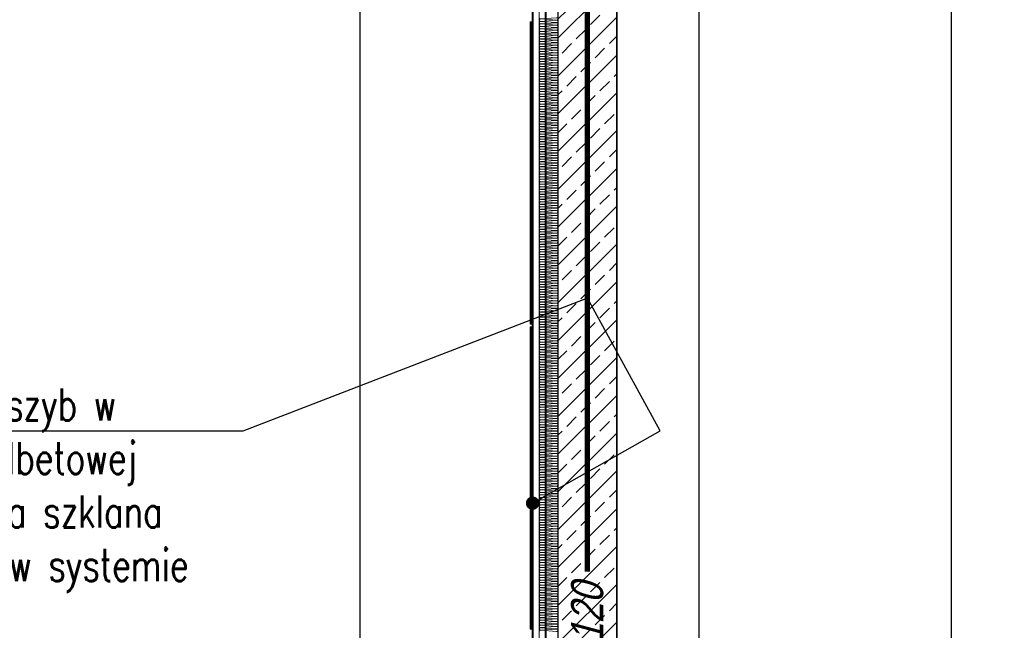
# Model space of a CAD drawing. Header units: millimetres. Extents: x -4181 to 573, y 2747 to 5176.
# Tile 7 of 14: x -622 to -253, y 4548 to 4777. Entities that reach past the tile are written whole.
import ezdxf
from ezdxf import colors
from ezdxf.entities.mleader import LeaderData, LeaderLine
from ezdxf.math import Vec2, Vec3

# ---------------------------------------------------------------- set-up
doc = ezdxf.new("R2010")
doc.units = ezdxf.units.MM
doc.header["$LTSCALE"] = 0.2
doc.header["$MEASUREMENT"] = 0
doc.header["$PDMODE"] = 35
doc.header["$PDSIZE"] = 5
doc.linetypes.add('HIDDENX2', pattern=[19.05, 12.7, -6.35])
for name, color, linetype, lineweight in [('_MB_ocieplenie_0.09', 252, 'Continuous', 9), ('ST_AE_GLAS_szraf', 252, 'Continuous', 0), ('ST_AE_GLAS_widok', 142, 'Continuous', 9), ('ST_AE_SYST_cienka', 27, 'Continuous', 15), ('ST_AE_SYST_szraf', 252, 'Continuous', 0), ('ST_SF_FRAM_gruba', 132, 'Continuous', 40)]:
    doc.layers.add(name, color=color, linetype=linetype, lineweight=lineweight)
doc.layers.add('_p.poż.', color=7, linetype='Continuous', true_color=0xf20000)
for name, color, linetype in [('A-KOMENTWYM', 30, 'Continuous'), ('A-opis', 7, 'Continuous'), ('A-widok', 41, 'Continuous'), ('A-ściany', 140, 'Continuous'), ('A-ściany_hacz', 14, 'Continuous')]:
    doc.layers.add(name, color=color, linetype=linetype)
doc.styles.add('Arch-Dim', font='romans.shx', dxfattribs={"width": 0.75})
doc.styles.add('Arial-2', font='arial.ttf', dxfattribs={"width": 0.8, "oblique": 15})
doc.styles.add('TXT', font='romans.shx', dxfattribs={"width": 0.7})
doc.dimstyles.new('1-50', dxfattribs={"dimtxt": 12, "dimasz": 8, "dimexe": 3, "dimexo": 0, "dimgap": 2, "dimtad": 1, "dimrnd": 0.5, "dimzin": 12, "dimdsep": 46, "dimtxsty": 'TXT', "dimblk": 'OBLIQUE', "dimcen": 0.125, "dimdle": 2, "dimclrd": 256, "dimclre": 256, "dimclrt": 7, "dimazin": 0, "dimtfac": 1, "dimtix": 1, "dimtmove": 1, "dimatfit": 2, "dimfxl": 3, "dimfxlon": 1, "dimtvp": 10, "dimtolj": 1, "dimtzin": 0, "dimarcsym": 0})

# ---------------------------------------------------------------- blocks, each defined once
blk = doc.blocks.new('_Oblique')
at = {"color": 0, "linetype": 'ByBlock', "lineweight": -2}
blk.add_line((-0.5, -0.5), (0.5, 0.5), dxfattribs=at)
blk = doc.blocks.new('*D2823')
at = {"layer": 'A-KOMENTWYM', "lineweight": -2}
for p, q in [((-273.32, 3992.65), (-273.32, 4885.65)), ((-270.32, 4883.65), (-276.32, 4883.65)), ((-276.32, 3994.65), (-270.32, 3994.65))]:
    blk.add_line(p, q, dxfattribs=at)
at = {"layer": 'Defpoints', "color": 0}
for p in [(-273.32, 4883.65), (-253.5, 4883.65), (-398.5, 3994.65)]:
    blk.add_point(p, dxfattribs=at)
at = {"layer": 'A-KOMENTWYM', "lineweight": -2, "xscale": 8, "yscale": 8, "zscale": 8}
for p, rotation in [((-273.32, 4883.65), 90), ((-273.32, 3994.65), 270)]:
    blk.add_blockref('_Oblique', p, dxfattribs=dict(at, rotation=rotation))
at = {"layer": 'A-KOMENTWYM', "color": 7, "insert": (-281.32, 4439.15), "char_height": 12, "attachment_point": 5, "rotation": 90, "style": 'TXT'}
blk.add_mtext('\\A1;889', dxfattribs=at)
blk = doc.blocks.new('*D2825')
at = {"layer": 'A-KOMENTWYM', "lineweight": -2}
for p, q in [((-491.58, 4903.98), (-497.58, 4903.98)), ((-494.58, 4905.98), (-494.58, 3964.65)), ((-491.58, 3966.65), (-497.58, 3966.65))]:
    blk.add_line(p, q, dxfattribs=at)
at = {"layer": 'Defpoints', "color": 0}
for p in [(-433.91, 4903.98), (-494.58, 3966.65), (-423.5, 3966.65)]:
    blk.add_point(p, dxfattribs=at)
at = {"layer": 'A-KOMENTWYM', "lineweight": -2, "xscale": 8, "yscale": 8, "zscale": 8}
for p, rotation in [((-494.58, 4903.98), 90), ((-494.58, 3966.65), 270)]:
    blk.add_blockref('_Oblique', p, dxfattribs=dict(at, rotation=rotation))
at = {"layer": 'A-KOMENTWYM', "color": 7, "insert": (-502.58, 4435.31), "char_height": 12, "attachment_point": 5, "rotation": 90, "style": 'TXT'}
blk.add_mtext('\\A1;937.5', dxfattribs=at)
blk = doc.blocks.new('*D3034')
at = {"layer": 'A-KOMENTWYM', "lineweight": -2}
for p, q in [((-367.68, 3577.15), (-367.68, 4897.78)), ((-370.68, 4895.78), (-364.68, 4895.78)), ((-370.68, 3579.15), (-364.68, 3579.15))]:
    blk.add_line(p, q, dxfattribs=at)
at = {"layer": 'Defpoints', "color": 0}
for p in [(-404.5, 4895.78), (-367.68, 4895.78), (-398.5, 3579.15)]:
    blk.add_point(p, dxfattribs=at)
at = {"layer": 'A-KOMENTWYM', "lineweight": -2, "xscale": 8, "yscale": 8, "zscale": 8}
for p, rotation in [((-367.68, 4895.78), 90), ((-367.68, 3579.15), 270)]:
    blk.add_blockref('_Oblique', p, dxfattribs=dict(at, rotation=rotation))
at = {"layer": 'A-KOMENTWYM', "color": 7, "insert": (-375.68, 4237.46), "char_height": 12, "attachment_point": 5, "rotation": 90, "style": 'TXT'}
blk.add_mtext('\\A1;1316.5', dxfattribs=at)
blk = doc.blocks.new('*U4872')
at = {"layer": '_MB_ocieplenie_0.09', "flags": 128}
for points in [[(-24963, 31, 0.505403), (-24982, 5), (-24964, -242, -1.345402), (-25002, -242), (-24984, 5, 0.505403), (-25003, 31)], [(-24923, 31, 0.505403), (-24942, 5), (-24924, -242, -1.345402), (-24962, -242), (-24944, 5, 0.505403), (-24963, 31)], [(-24883, 31, 0.505403), (-24902, 5), (-24884, -242, -1.345402), (-24922, -242), (-24904, 5, 0.505403), (-24923, 31)], [(-24843, 31, 0.505403), (-24862, 5), (-24844, -242, -1.345402), (-24882, -242), (-24864, 5, 0.505403), (-24883, 31)], [(-24803, 31, 0.505403), (-24822, 5), (-24804, -242, -1.345402), (-24842, -242), (-24824, 5, 0.505403), (-24843, 31)], [(-24763, 31, 0.505403), (-24782, 5), (-24764, -242, -1.345402), (-24802, -242), (-24784, 5, 0.505403), (-24803, 31)], [(-24723, 31, 0.505403), (-24742, 5), (-24724, -242, -1.345402), (-24762, -242), (-24744, 5, 0.505403), (-24763, 31)], [(-24683, 31, 0.505403), (-24702, 5), (-24684, -242, -1.345402), (-24722, -242), (-24704, 5, 0.505403), (-24723, 31)], [(-24643, 31, 0.505403), (-24662, 5), (-24644, -242, -1.345402), (-24682, -242), (-24664, 5, 0.505403), (-24683, 31)], [(-24603, 31, 0.505403), (-24622, 5), (-24604, -242, -1.345402), (-24642, -242), (-24624, 5, 0.505403), (-24643, 31)], [(-24563, 31, 0.505403), (-24582, 5), (-24564, -242, -1.345402), (-24602, -242), (-24584, 5, 0.505403), (-24603, 31)], [(-24523, 31, 0.505403), (-24542, 5), (-24524, -242, -1.345402), (-24562, -242), (-24544, 5, 0.505403), (-24563, 31)], [(-24483, 31, 0.505403), (-24502, 5), (-24484, -242, -1.345402), (-24522, -242), (-24504, 5, 0.505403), (-24523, 31)], [(-24443, 31, 0.505403), (-24462, 5), (-24444, -242, -1.345402), (-24482, -242), (-24464, 5, 0.505403), (-24483, 31)], [(-24403, 31, 0.505403), (-24422, 5), (-24404, -242, -1.345402), (-24442, -242), (-24424, 5, 0.505403), (-24443, 31)], [(-24363, 31, 0.505403), (-24382, 5), (-24364, -242, -1.345402), (-24402, -242), (-24384, 5, 0.505403), (-24403, 31)], [(-24323, 31, 0.505403), (-24342, 5), (-24324, -242, -1.345402), (-24362, -242), (-24344, 5, 0.505403), (-24363, 31)], [(-24283, 31, 0.505403), (-24302, 5), (-24284, -242, -1.345402), (-24322, -242), (-24304, 5, 0.505403), (-24323, 31)], [(-24243, 31, 0.505403), (-24262, 5), (-24244, -242, -1.345402), (-24282, -242), (-24264, 5, 0.505403), (-24283, 31)], [(-24203, 31, 0.505403), (-24222, 5), (-24204, -242, -1.345402), (-24242, -242), (-24224, 5, 0.505403), (-24243, 31)], [(-24163, 31, 0.505403), (-24182, 5), (-24164, -242, -1.345402), (-24202, -242), (-24184, 5, 0.505403), (-24203, 31)], [(-24123, 31, 0.505403), (-24142, 5), (-24124, -242, -1.345402), (-24162, -242), (-24144, 5, 0.505403), (-24163, 31)], [(-24083, 31, 0.505403), (-24102, 5), (-24084, -242, -1.345402), (-24122, -242), (-24104, 5, 0.505403), (-24123, 31)], [(-24043, 31, 0.505403), (-24062, 5), (-24044, -242, -1.345402), (-24082, -242), (-24064, 5, 0.505403), (-24083, 31)], [(-24003, 31, 0.505403), (-24022, 5), (-24004, -242, -1.345402), (-24042, -242), (-24024, 5, 0.505403), (-24043, 31)], [(-23963, 31, 0.505403), (-23982, 5), (-23964, -242, -1.345402), (-24002, -242), (-23984, 5, 0.505403), (-24003, 31)], [(-23923, 31, 0.505403), (-23942, 5), (-23924, -242, -1.345402), (-23962, -242), (-23944, 5, 0.505403), (-23963, 31)], [(-23883, 31, 0.505403), (-23902, 5), (-23884, -242, -1.345402), (-23922, -242), (-23904, 5, 0.505403), (-23923, 31)], [(-23843, 31, 0.505403), (-23862, 5), (-23844, -242, -1.345402), (-23882, -242), (-23864, 5, 0.505403), (-23883, 31)], [(-23803, 31, 0.505403), (-23822, 5), (-23804, -242, -1.345402), (-23842, -242), (-23824, 5, 0.505403), (-23843, 31)], [(-23763, 31, 0.505403), (-23782, 5), (-23764, -242, -1.345402), (-23802, -242), (-23784, 5, 0.505403), (-23803, 31)], [(-23723, 31, 0.505403), (-23742, 5), (-23724, -242, -1.345402), (-23762, -242), (-23744, 5, 0.505403), (-23763, 31)], [(-23683, 31, 0.505403), (-23702, 5), (-23684, -242, -1.345402), (-23722, -242), (-23704, 5, 0.505403), (-23723, 31)], [(-23643, 31, 0.505403), (-23662, 5), (-23644, -242, -1.345402), (-23682, -242), (-23664, 5, 0.505403), (-23683, 31)], [(-23603, 31, 0.505403), (-23622, 5), (-23604, -242, -1.345402), (-23642, -242), (-23624, 5, 0.505403), (-23643, 31)], [(-23563, 31, 0.505403), (-23582, 5), (-23564, -242, -1.345402), (-23602, -242), (-23584, 5, 0.505403), (-23603, 31)], [(-23523, 31, 0.505403), (-23542, 5), (-23524, -242, -1.345402), (-23562, -242), (-23544, 5, 0.505403), (-23563, 31)], [(-23483, 31, 0.505403), (-23502, 5), (-23484, -242, -1.345402), (-23522, -242), (-23504, 5, 0.505403), (-23523, 31)], [(-23443, 31, 0.505403), (-23462, 5), (-23444, -242, -1.345402), (-23482, -242), (-23464, 5, 0.505403), (-23483, 31)], [(-23403, 31, 0.505403), (-23422, 5), (-23404, -242, -1.345402), (-23442, -242), (-23424, 5, 0.505403), (-23443, 31)], [(-23363, 31, 0.505403), (-23382, 5), (-23364, -242, -1.345402), (-23402, -242), (-23384, 5, 0.505403), (-23403, 31)], [(-23323, 31, 0.505403), (-23342, 5), (-23324, -242, -1.345402), (-23362, -242), (-23344, 5, 0.505403), (-23363, 31)], [(-23283, 31, 0.505403), (-23302, 5), (-23284, -242, -1.345402), (-23322, -242), (-23304, 5, 0.505403), (-23323, 31)], [(-23243, 31, 0.505403), (-23262, 5), (-23244, -242, -1.345402), (-23282, -242), (-23264, 5, 0.505403), (-23283, 31)], [(-23203, 31, 0.505403), (-23222, 5), (-23204, -242, -1.345402), (-23242, -242), (-23224, 5, 0.505403), (-23243, 31)], [(-23163, 31, 0.505403), (-23182, 5), (-23164, -242, -1.345402), (-23202, -242), (-23184, 5, 0.505403), (-23203, 31)], [(-23123, 31, 0.505403), (-23142, 5), (-23124, -242, -1.345402), (-23162, -242), (-23144, 5, 0.505403), (-23163, 31)], [(-23083, 31, 0.505403), (-23102, 5), (-23084, -242, -1.345402), (-23122, -242), (-23104, 5, 0.505403), (-23123, 31)], [(-23043, 31, 0.505403), (-23062, 5), (-23044, -242, -1.345402), (-23082, -242), (-23064, 5, 0.505403), (-23083, 31)], [(-23003, 31, 0.505403), (-23022, 5), (-23004, -242, -1.345402), (-23042, -242), (-23024, 5, 0.505403), (-23043, 31)], [(-22963, 31, 0.505403), (-22982, 5), (-22964, -242, -1.345402), (-23002, -242), (-22984, 5, 0.505403), (-23003, 31)], [(-22923, 31, 0.505403), (-22942, 5), (-22924, -242, -1.345402), (-22962, -242), (-22944, 5, 0.505403), (-22963, 31)], [(-22883, 31, 0.505403), (-22902, 5), (-22884, -242, -1.345402), (-22922, -242), (-22904, 5, 0.505403), (-22923, 31)], [(-22843, 31, 0.505403), (-22862, 5), (-22844, -242, -1.345402), (-22882, -242), (-22864, 5, 0.505403), (-22883, 31)], [(-22803, 31, 0.505403), (-22822, 5), (-22804, -242, -1.345402), (-22842, -242), (-22824, 5, 0.505403), (-22843, 31)], [(-22763, 31, 0.505403), (-22782, 5), (-22764, -242, -1.345402), (-22802, -242), (-22784, 5, 0.505403), (-22803, 31)], [(-22723, 31, 0.505403), (-22742, 5), (-22724, -242, -1.345402), (-22762, -242), (-22744, 5, 0.505403), (-22763, 31)], [(-22683, 31, 0.505403), (-22702, 5), (-22684, -242, -1.345402), (-22722, -242), (-22704, 5, 0.505403), (-22723, 31)], [(-22643, 31, 0.505403), (-22662, 5), (-22644, -242, -1.345402), (-22682, -242), (-22664, 5, 0.505403), (-22683, 31)], [(-22603, 31, 0.505403), (-22622, 5), (-22604, -242, -1.345402), (-22642, -242), (-22624, 5, 0.505403), (-22643, 31)], [(-22563, 31, 0.505403), (-22582, 5), (-22564, -242, -1.345402), (-22602, -242), (-22584, 5, 0.505403), (-22603, 31)], [(-22523, 31, 0.505403), (-22542, 5), (-22524, -242, -1.345402), (-22562, -242), (-22544, 5, 0.505403), (-22563, 31)], [(-22483, 31, 0.505403), (-22502, 5), (-22484, -242, -1.345402), (-22522, -242), (-22504, 5, 0.505403), (-22523, 31)], [(-22443, 31, 0.505403), (-22462, 5), (-22444, -242, -1.345402), (-22482, -242), (-22464, 5, 0.505403), (-22483, 31)], [(-22403, 31, 0.505403), (-22422, 5), (-22404, -242, -1.345402), (-22442, -242), (-22424, 5, 0.505403), (-22443, 31)], [(-22363, 31, 0.505403), (-22382, 5), (-22364, -242, -1.345402), (-22402, -242), (-22384, 5, 0.505403), (-22403, 31)], [(-22323, 31, 0.505403), (-22342, 5), (-22324, -242, -1.345402), (-22362, -242), (-22344, 5, 0.505403), (-22363, 31)], [(-22283, 31, 0.505403), (-22302, 5), (-22284, -242, -1.345402), (-22322, -242), (-22304, 5, 0.505403), (-22323, 31)], [(-22243, 31, 0.505403), (-22262, 5), (-22244, -242, -1.345402), (-22282, -242), (-22264, 5, 0.505403), (-22283, 31)], [(-22203, 31, 0.505403), (-22222, 5), (-22204, -242, -1.345402), (-22242, -242), (-22224, 5, 0.505403), (-22243, 31)], [(-22163, 31, 0.505403), (-22182, 5), (-22164, -242, -1.345402), (-22202, -242), (-22184, 5, 0.505403), (-22203, 31)], [(-22123, 31, 0.505403), (-22142, 5), (-22124, -242, -1.345402), (-22162, -242), (-22144, 5, 0.505403), (-22163, 31)], [(-22083, 31, 0.505403), (-22102, 5), (-22084, -242, -1.345402), (-22122, -242), (-22104, 5, 0.505403), (-22123, 31)], [(-22043, 31, 0.505403), (-22062, 5), (-22044, -242, -1.345402), (-22082, -242), (-22064, 5, 0.505403), (-22083, 31)], [(-22003, 31, 0.505403), (-22022, 5), (-22004, -242, -1.345402), (-22042, -242), (-22024, 5, 0.505403), (-22043, 31)], [(-21963, 31, 0.505403), (-21982, 5), (-21964, -242, -1.345402), (-22002, -242), (-21984, 5, 0.505403), (-22003, 31)], [(-21923, 31, 0.505403), (-21942, 5), (-21924, -242, -1.345402), (-21962, -242), (-21944, 5, 0.505403), (-21963, 31)], [(-21883, 31, 0.505403), (-21902, 5), (-21884, -242, -1.345402), (-21922, -242), (-21904, 5, 0.505403), (-21923, 31)], [(-21843, 31, 0.505403), (-21862, 5), (-21844, -242, -1.345402), (-21882, -242), (-21864, 5, 0.505403), (-21883, 31)], [(-21803, 31, 0.505403), (-21822, 5), (-21804, -242, -1.345402), (-21842, -242), (-21824, 5, 0.505403), (-21843, 31)], [(-21763, 31, 0.505403), (-21782, 5), (-21764, -242, -1.345402), (-21802, -242), (-21784, 5, 0.505403), (-21803, 31)], [(-21723, 31, 0.505403), (-21742, 5), (-21724, -242, -1.345402), (-21762, -242), (-21744, 5, 0.505403), (-21763, 31)], [(-21683, 31, 0.505403), (-21702, 5), (-21684, -242, -1.345402), (-21722, -242), (-21704, 5, 0.505403), (-21723, 31)], [(-21643, 31, 0.505403), (-21662, 5), (-21644, -242, -1.345402), (-21682, -242), (-21664, 5, 0.505403), (-21683, 31)], [(-21603, 31, 0.505403), (-21622, 5), (-21604, -242, -1.345402), (-21642, -242), (-21624, 5, 0.505403), (-21643, 31)], [(-21563, 31, 0.505403), (-21582, 5), (-21564, -242, -1.345402), (-21602, -242), (-21584, 5, 0.505403), (-21603, 31)], [(-21523, 31, 0.505403), (-21542, 5), (-21524, -242, -1.345402), (-21562, -242), (-21544, 5, 0.505403), (-21563, 31)], [(-21483, 31, 0.505403), (-21502, 5), (-21484, -242, -1.345402), (-21522, -242), (-21504, 5, 0.505403), (-21523, 31)], [(-21443, 31, 0.505403), (-21462, 5), (-21444, -242, -1.345402), (-21482, -242), (-21464, 5, 0.505403), (-21483, 31)], [(-21403, 31, 0.505403), (-21422, 5), (-21404, -242, -1.345402), (-21442, -242), (-21424, 5, 0.505403), (-21443, 31)], [(-21363, 31, 0.505403), (-21382, 5), (-21364, -242, -1.345402), (-21402, -242), (-21384, 5, 0.505403), (-21403, 31)], [(-21323, 31, 0.505403), (-21342, 5), (-21324, -242, -1.345402), (-21362, -242), (-21344, 5, 0.505403), (-21363, 31)], [(-21283, 31, 0.505403), (-21302, 5), (-21284, -242, -1.345402), (-21322, -242), (-21304, 5, 0.505403), (-21323, 31)], [(-21243, 31, 0.505403), (-21262, 5), (-21244, -242, -1.345402), (-21282, -242), (-21264, 5, 0.505403), (-21283, 31)], [(-21203, 31, 0.505403), (-21222, 5), (-21204, -242, -1.345402), (-21242, -242), (-21224, 5, 0.505403), (-21243, 31)], [(-21163, 31, 0.505403), (-21182, 5), (-21164, -242, -1.345402), (-21202, -242), (-21184, 5, 0.505403), (-21203, 31)], [(-21123, 31, 0.505403), (-21142, 5), (-21124, -242, -1.345402), (-21162, -242), (-21144, 5, 0.505403), (-21163, 31)], [(-21083, 31, 0.505403), (-21102, 5), (-21084, -242, -1.345402), (-21122, -242), (-21104, 5, 0.505403), (-21123, 31)], [(-21043, 31, 0.505403), (-21062, 5), (-21044, -242, -1.345402), (-21082, -242), (-21064, 5, 0.505403), (-21083, 31)], [(-21003, 31, 0.505403), (-21022, 5), (-21004, -242, -1.345402), (-21042, -242), (-21024, 5, 0.505403), (-21043, 31)], [(-20963, 31, 0.505403), (-20982, 5), (-20964, -242, -1.345402), (-21002, -242), (-20984, 5, 0.505403), (-21003, 31)], [(-20923, 31, 0.505403), (-20942, 5), (-20924, -242, -1.345402), (-20962, -242), (-20944, 5, 0.505403), (-20963, 31)], [(-20883, 31, 0.505403), (-20902, 5), (-20884, -242, -1.345402), (-20922, -242), (-20904, 5, 0.505403), (-20923, 31)], [(-20843, 31, 0.505403), (-20862, 5), (-20844, -242, -1.345402), (-20882, -242), (-20864, 5, 0.505403), (-20883, 31)], [(-20803, 31, 0.505403), (-20822, 5), (-20804, -242, -1.345402), (-20842, -242), (-20824, 5, 0.505403), (-20843, 31)], [(-20763, 31, 0.505403), (-20782, 5), (-20764, -242, -1.345402), (-20802, -242), (-20784, 5, 0.505403), (-20803, 31)], [(-20723, 31, 0.505403), (-20742, 5), (-20724, -242, -1.345402), (-20762, -242), (-20744, 5, 0.505403), (-20763, 31)], [(-20683, 31, 0.505403), (-20702, 5), (-20684, -242, -1.345402), (-20722, -242), (-20704, 5, 0.505403), (-20723, 31)], [(-20643, 31, 0.505403), (-20662, 5), (-20644, -242, -1.345402), (-20682, -242), (-20664, 5, 0.505403), (-20683, 31)], [(-20603, 31, 0.505403), (-20622, 5), (-20604, -242, -1.345402), (-20642, -242), (-20624, 5, 0.505403), (-20643, 31)], [(-20563, 31, 0.505403), (-20582, 5), (-20564, -242, -1.345402), (-20602, -242), (-20584, 5, 0.505403), (-20603, 31)], [(-20523, 31, 0.505403), (-20542, 5), (-20524, -242, -1.345402), (-20562, -242), (-20544, 5, 0.505403), (-20563, 31)], [(-20483, 31, 0.505403), (-20502, 5), (-20484, -242, -1.345402), (-20522, -242), (-20504, 5, 0.505403), (-20523, 31)], [(-20443, 31, 0.505403), (-20462, 5), (-20444, -242, -1.345402), (-20482, -242), (-20464, 5, 0.505403), (-20483, 31)], [(-20403, 31, 0.505403), (-20422, 5), (-20404, -242, -1.345402), (-20442, -242), (-20424, 5, 0.505403), (-20443, 31)], [(-20363, 31, 0.505403), (-20382, 5), (-20364, -242, -1.345402), (-20402, -242), (-20384, 5, 0.505403), (-20403, 31)], [(-20323, 31, 0.505403), (-20342, 5), (-20324, -242, -1.345402), (-20362, -242), (-20344, 5, 0.505403), (-20363, 31)], [(-20283, 31, 0.505403), (-20302, 5), (-20284, -242, -1.345402), (-20322, -242), (-20304, 5, 0.505403), (-20323, 31)], [(-20243, 31, 0.505403), (-20262, 5), (-20244, -242, -1.345402), (-20282, -242), (-20264, 5, 0.505403), (-20283, 31)], [(-20203, 31, 0.505403), (-20222, 5), (-20204, -242, -1.345402), (-20242, -242), (-20224, 5, 0.505403), (-20243, 31)], [(-20163, 31, 0.505403), (-20182, 5), (-20164, -242, -1.345402), (-20202, -242), (-20184, 5, 0.505403), (-20203, 31)], [(-20123, 31, 0.505403), (-20142, 5), (-20124, -242, -1.345402), (-20162, -242), (-20144, 5, 0.505403), (-20163, 31)], [(-20083, 31, 0.505403), (-20102, 5), (-20084, -242, -1.345402), (-20122, -242), (-20104, 5, 0.505403), (-20123, 31)], [(-20043, 31, 0.505403), (-20062, 5), (-20044, -242, -1.345402), (-20082, -242), (-20064, 5, 0.505403), (-20083, 31)], [(-20003, 31, 0.505403), (-20022, 5), (-20004, -242, -1.345402), (-20042, -242), (-20024, 5, 0.505403), (-20043, 31)], [(-19963, 31, 0.505403), (-19982, 5), (-19964, -242, -1.345402), (-20002, -242), (-19984, 5, 0.505403), (-20003, 31)], [(-19923, 31, 0.505403), (-19942, 5), (-19924, -242, -1.345402), (-19962, -242), (-19944, 5, 0.505403), (-19963, 31)], [(-19883, 31, 0.505403), (-19902, 5), (-19884, -242, -1.345402), (-19922, -242), (-19904, 5, 0.505403), (-19923, 31)], [(-19843, 31, 0.505403), (-19862, 5), (-19844, -242, -1.345402), (-19882, -242), (-19864, 5, 0.505403), (-19883, 31)], [(-19803, 31, 0.505403), (-19822, 5), (-19804, -242, -1.345402), (-19842, -242), (-19824, 5, 0.505403), (-19843, 31)], [(-19763, 31, 0.505403), (-19782, 5), (-19764, -242, -1.345402), (-19802, -242), (-19784, 5, 0.505403), (-19803, 31)], [(-19723, 31, 0.505403), (-19742, 5), (-19724, -242, -1.345402), (-19762, -242), (-19744, 5, 0.505403), (-19763, 31)], [(-19683, 31, 0.505403), (-19702, 5), (-19684, -242, -1.345402), (-19722, -242), (-19704, 5, 0.505403), (-19723, 31)], [(-19643, 31, 0.505403), (-19662, 5), (-19644, -242, -1.345402), (-19682, -242), (-19664, 5, 0.505403), (-19683, 31)], [(-19603, 31, 0.505403), (-19622, 5), (-19604, -242, -1.345402), (-19642, -242), (-19624, 5, 0.505403), (-19643, 31)], [(-19563, 31, 0.505403), (-19582, 5), (-19564, -242, -1.345402), (-19602, -242), (-19584, 5, 0.505403), (-19603, 31)], [(-19523, 31, 0.505403), (-19542, 5), (-19524, -242, -1.345402), (-19562, -242), (-19544, 5, 0.505403), (-19563, 31)], [(-19483, 31, 0.505403), (-19502, 5), (-19484, -242, -1.345402), (-19522, -242), (-19504, 5, 0.505403), (-19523, 31)], [(-19443, 31, 0.505403), (-19462, 5), (-19444, -242, -1.345402), (-19482, -242), (-19464, 5, 0.505403), (-19483, 31)], [(-19403, 31, 0.505403), (-19422, 5), (-19404, -242, -1.345402), (-19442, -242), (-19424, 5, 0.505403), (-19443, 31)], [(-19363, 31, 0.505403), (-19382, 5), (-19364, -242, -1.345402), (-19402, -242), (-19384, 5, 0.505403), (-19403, 31)], [(-19323, 31, 0.505403), (-19342, 5), (-19324, -242, -1.345402), (-19362, -242), (-19344, 5, 0.505403), (-19363, 31)], [(-19283, 31, 0.505403), (-19302, 5), (-19284, -242, -1.345402), (-19322, -242), (-19304, 5, 0.505403), (-19323, 31)], [(-19243, 31, 0.505403), (-19262, 5), (-19244, -242, -1.345402), (-19282, -242), (-19264, 5, 0.505403), (-19283, 31)], [(-19203, 31, 0.505403), (-19222, 5), (-19204, -242, -1.345402), (-19242, -242), (-19224, 5, 0.505403), (-19243, 31)], [(-19163, 31, 0.505403), (-19182, 5), (-19164, -242, -1.345402), (-19202, -242), (-19184, 5, 0.505403), (-19203, 31)], [(-19123, 31, 0.505403), (-19142, 5), (-19124, -242, -1.345402), (-19162, -242), (-19144, 5, 0.505403), (-19163, 31)], [(-19083, 31, 0.505403), (-19102, 5), (-19084, -242, -1.345402), (-19122, -242), (-19104, 5, 0.505403), (-19123, 31)], [(-19043, 31, 0.505403), (-19062, 5), (-19044, -242, -1.345402), (-19082, -242), (-19064, 5, 0.505403), (-19083, 31)], [(-19003, 31, 0.505403), (-19022, 5), (-19004, -242, -1.345402), (-19042, -242), (-19024, 5, 0.505403), (-19043, 31)], [(-18963, 31, 0.505403), (-18982, 5), (-18964, -242, -1.345402), (-19002, -242), (-18984, 5, 0.505403), (-19003, 31)], [(-18923, 31, 0.505403), (-18942, 5), (-18924, -242, -1.345402), (-18962, -242), (-18944, 5, 0.505403), (-18963, 31)], [(-18883, 31, 0.505403), (-18902, 5), (-18884, -242, -1.345402), (-18922, -242), (-18904, 5, 0.505403), (-18923, 31)], [(-18843, 31, 0.505403), (-18862, 5), (-18844, -242, -1.345402), (-18882, -242), (-18864, 5, 0.505403), (-18883, 31)], [(-18803, 31, 0.505403), (-18822, 5), (-18804, -242, -1.345402), (-18842, -242), (-18824, 5, 0.505403), (-18843, 31)], [(-18763, 31, 0.505403), (-18782, 5), (-18764, -242, -1.345402), (-18802, -242), (-18784, 5, 0.505403), (-18803, 31)], [(-18723, 31, 0.505403), (-18742, 5), (-18724, -242, -1.345402), (-18762, -242), (-18744, 5, 0.505403), (-18763, 31)], [(-18683, 31, 0.505403), (-18702, 5), (-18684, -242, -1.345402), (-18722, -242), (-18704, 5, 0.505403), (-18723, 31)], [(-18643, 31, 0.505403), (-18662, 5), (-18644, -242, -1.345402), (-18682, -242), (-18664, 5, 0.505403), (-18683, 31)], [(-18603, 31, 0.505403), (-18622, 5), (-18604, -242, -1.345402), (-18642, -242), (-18624, 5, 0.505403), (-18643, 31)], [(-18563, 31, 0.505403), (-18582, 5), (-18564, -242, -1.345402), (-18602, -242), (-18584, 5, 0.505403), (-18603, 31)], [(-18523, 31, 0.505403), (-18542, 5), (-18524, -242, -1.345402), (-18562, -242), (-18544, 5, 0.505403), (-18563, 31)], [(-18483, 31, 0.505403), (-18502, 5), (-18484, -242, -1.345402), (-18522, -242), (-18504, 5, 0.505403), (-18523, 31)], [(-18443, 31, 0.505403), (-18462, 5), (-18444, -242, -1.345402), (-18482, -242), (-18464, 5, 0.505403), (-18483, 31)], [(-18403, 31, 0.505403), (-18422, 5), (-18404, -242, -1.345402), (-18442, -242), (-18424, 5, 0.505403), (-18443, 31)], [(-18363, 31, 0.505403), (-18382, 5), (-18364, -242, -1.345402), (-18402, -242), (-18384, 5, 0.505403), (-18403, 31)], [(-18323, 31, 0.505403), (-18342, 5), (-18324, -242, -1.345402), (-18362, -242), (-18344, 5, 0.505403), (-18363, 31)], [(-18283, 31, 0.505403), (-18302, 5), (-18284, -242, -1.345402), (-18322, -242), (-18304, 5, 0.505403), (-18323, 31)], [(-18243, 31, 0.505403), (-18262, 5), (-18244, -242, -1.345402), (-18282, -242), (-18264, 5, 0.505403), (-18283, 31)], [(-18203, 31, 0.505403), (-18222, 5), (-18204, -242, -1.345402), (-18242, -242), (-18224, 5, 0.505403), (-18243, 31)], [(-18163, 31, 0.505403), (-18182, 5), (-18164, -242, -1.345402), (-18202, -242), (-18184, 5, 0.505403), (-18203, 31)], [(-18123, 31, 0.505403), (-18142, 5), (-18124, -242, -1.345402), (-18162, -242), (-18144, 5, 0.505403), (-18163, 31)], [(-18083, 31, 0.505403), (-18102, 5), (-18084, -242, -1.345402), (-18122, -242), (-18104, 5, 0.505403), (-18123, 31)], [(-18043, 31, 0.505403), (-18062, 5), (-18044, -242, -1.345402), (-18082, -242), (-18064, 5, 0.505403), (-18083, 31)], [(-18003, 31, 0.505403), (-18022, 5), (-18004, -242, -1.345402), (-18042, -242), (-18024, 5, 0.505403), (-18043, 31)], [(-17963, 31, 0.505403), (-17982, 5), (-17964, -242, -1.345402), (-18002, -242), (-17984, 5, 0.505403), (-18003, 31)], [(-17923, 31, 0.505403), (-17942, 5), (-17924, -242, -1.345402), (-17962, -242), (-17944, 5, 0.505403), (-17963, 31)], [(-17883, 31, 0.505403), (-17902, 5), (-17884, -242, -1.345402), (-17922, -242), (-17904, 5, 0.505403), (-17923, 31)], [(-17843, 31, 0.505403), (-17862, 5), (-17844, -242, -1.345402), (-17882, -242), (-17864, 5, 0.505403), (-17883, 31)], [(-17803, 31, 0.505403), (-17822, 5), (-17804, -242, -1.345402), (-17842, -242), (-17824, 5, 0.505403), (-17843, 31)], [(-17763, 31, 0.505403), (-17782, 5), (-17764, -242, -1.345402), (-17802, -242), (-17784, 5, 0.505403), (-17803, 31)], [(-17723, 31, 0.505403), (-17742, 5), (-17724, -242, -1.345402), (-17762, -242), (-17744, 5, 0.505403), (-17763, 31)], [(-17683, 31, 0.505403), (-17702, 5), (-17684, -242, -1.345402), (-17722, -242), (-17704, 5, 0.505403), (-17723, 31)], [(-17643, 31, 0.505403), (-17662, 5), (-17644, -242, -1.345402), (-17682, -242), (-17664, 5, 0.505403), (-17683, 31)], [(-17603, 31, 0.505403), (-17622, 5), (-17604, -242, -1.345402), (-17642, -242), (-17624, 5, 0.505403), (-17643, 31)], [(-17563, 31, 0.505403), (-17582, 5), (-17564, -242, -1.345402), (-17602, -242), (-17584, 5, 0.505403), (-17603, 31)], [(-17523, 31, 0.505403), (-17542, 5), (-17524, -242, -1.345402), (-17562, -242), (-17544, 5, 0.505403), (-17563, 31)], [(-17483, 31, 0.505403), (-17502, 5), (-17484, -242, -1.345402), (-17522, -242), (-17504, 5, 0.505403), (-17523, 31)], [(-17443, 31, 0.505403), (-17462, 5), (-17444, -242, -1.345402), (-17482, -242), (-17464, 5, 0.505403), (-17483, 31)], [(-17403, 31, 0.505403), (-17422, 5), (-17404, -242, -1.345402), (-17442, -242), (-17424, 5, 0.505403), (-17443, 31)], [(-17363, 31, 0.505403), (-17382, 5), (-17364, -242, -1.345402), (-17402, -242), (-17384, 5, 0.505403), (-17403, 31)], [(-17323, 31, 0.505403), (-17342, 5), (-17324, -242, -1.345402), (-17362, -242), (-17344, 5, 0.505403), (-17363, 31)], [(-17283, 31, 0.505403), (-17302, 5), (-17284, -242, -1.345402), (-17322, -242), (-17304, 5, 0.505403), (-17323, 31)], [(-17243, 31, 0.505403), (-17262, 5), (-17244, -242, -1.345402), (-17282, -242), (-17264, 5, 0.505403), (-17283, 31)], [(-17203, 31, 0.505403), (-17222, 5), (-17204, -242, -1.345402), (-17242, -242), (-17224, 5, 0.505403), (-17243, 31)], [(-17163, 31, 0.505403), (-17182, 5), (-17164, -242, -1.345402), (-17202, -242), (-17184, 5, 0.505403), (-17203, 31)], [(-17123, 31, 0.505403), (-17142, 5), (-17124, -242, -1.345402), (-17162, -242), (-17144, 5, 0.505403), (-17163, 31)], [(-17083, 31, 0.505403), (-17102, 5), (-17084, -242, -1.345402), (-17122, -242), (-17104, 5, 0.505403), (-17123, 31)], [(-17043, 31, 0.505403), (-17062, 5), (-17044, -242, -1.345402), (-17082, -242), (-17064, 5, 0.505403), (-17083, 31)], [(-17003, 31, 0.505403), (-17022, 5), (-17004, -242, -1.345402), (-17042, -242), (-17024, 5, 0.505403), (-17043, 31)], [(-16963, 31, 0.505403), (-16982, 5), (-16964, -242, -1.345402), (-17002, -242), (-16984, 5, 0.505403), (-17003, 31)], [(-16923, 31, 0.505403), (-16942, 5), (-16924, -242, -1.345402), (-16962, -242), (-16944, 5, 0.505403), (-16963, 31)], [(-16883, 31, 0.505403), (-16902, 5), (-16884, -242, -1.345402), (-16922, -242), (-16904, 5, 0.505403), (-16923, 31)], [(-16843, 31, 0.505403), (-16862, 5), (-16844, -242, -1.345402), (-16882, -242), (-16864, 5, 0.505403), (-16883, 31)], [(-16803, 31, 0.505403), (-16822, 5), (-16804, -242, -1.345402), (-16842, -242), (-16824, 5, 0.505403), (-16843, 31)], [(-16763, 31, 0.505403), (-16782, 5), (-16764, -242, -1.345402), (-16802, -242), (-16784, 5, 0.505403), (-16803, 31)], [(-16723, 31, 0.505403), (-16742, 5), (-16724, -242, -1.345402), (-16762, -242), (-16744, 5, 0.505403), (-16763, 31)], [(-16683, 31, 0.505403), (-16702, 5), (-16684, -242, -1.345402), (-16722, -242), (-16704, 5, 0.505403), (-16723, 31)], [(-16643, 31, 0.505403), (-16662, 5), (-16644, -242, -1.345402), (-16682, -242), (-16664, 5, 0.505403), (-16683, 31)], [(-16603, 31, 0.505403), (-16622, 5), (-16604, -242, -1.345402), (-16642, -242), (-16624, 5, 0.505403), (-16643, 31)], [(-16563, 31, 0.505403), (-16582, 5), (-16564, -242, -1.345402), (-16602, -242), (-16584, 5, 0.505403), (-16603, 31)], [(-16523, 31, 0.505403), (-16542, 5), (-16524, -242, -1.345402), (-16562, -242), (-16544, 5, 0.505403), (-16563, 31)], [(-16483, 31, 0.505403), (-16502, 5), (-16484, -242, -1.345402), (-16522, -242), (-16504, 5, 0.505403), (-16523, 31)], [(-16443, 31, 0.505403), (-16462, 5), (-16444, -242, -1.345402), (-16482, -242), (-16464, 5, 0.505403), (-16483, 31)], [(-16403, 31, 0.505403), (-16422, 5), (-16404, -242, -1.345402), (-16442, -242), (-16424, 5, 0.505403), (-16443, 31)], [(-16363, 31, 0.505403), (-16382, 5), (-16364, -242, -1.345402), (-16402, -242), (-16384, 5, 0.505403), (-16403, 31)], [(-16323, 31, 0.505403), (-16342, 5), (-16324, -242, -1.345402), (-16362, -242), (-16344, 5, 0.505403), (-16363, 31)], [(-16283, 31, 0.505403), (-16302, 5), (-16284, -242, -1.345402), (-16322, -242), (-16304, 5, 0.505403), (-16323, 31)], [(-16243, 31, 0.505403), (-16262, 5), (-16244, -242, -1.345402), (-16282, -242), (-16264, 5, 0.505403), (-16283, 31)], [(-16203, 31, 0.505403), (-16222, 5), (-16204, -242, -1.345402), (-16242, -242), (-16224, 5, 0.505403), (-16243, 31)], [(-16163, 31, 0.505403), (-16182, 5), (-16164, -242, -1.345402), (-16202, -242), (-16184, 5, 0.505403), (-16203, 31)], [(-16123, 31, 0.505403), (-16142, 5), (-16124, -242, -1.345402), (-16162, -242), (-16144, 5, 0.505403), (-16163, 31)], [(-16083, 31, 0.505403), (-16102, 5), (-16084, -242, -1.345402), (-16122, -242), (-16104, 5, 0.505403), (-16123, 31)], [(-16043, 31, 0.505403), (-16062, 5), (-16044, -242, -1.345402), (-16082, -242), (-16064, 5, 0.505403), (-16083, 31)], [(-16003, 31, 0.505403), (-16022, 5), (-16004, -242, -1.345402), (-16042, -242), (-16024, 5, 0.505403), (-16043, 31)], [(-15963, 31, 0.505403), (-15982, 5), (-15964, -242, -1.345402), (-16002, -242), (-15984, 5, 0.505403), (-16003, 31)], [(-15923, 31, 0.505403), (-15942, 5), (-15924, -242, -1.345402), (-15962, -242), (-15944, 5, 0.505403), (-15963, 31)], [(-15883, 31, 0.505403), (-15902, 5), (-15884, -242, -1.345402), (-15922, -242), (-15904, 5, 0.505403), (-15923, 31)], [(-15843, 31, 0.505403), (-15862, 5), (-15844, -242, -1.345402), (-15882, -242), (-15864, 5, 0.505403), (-15883, 31)], [(-15803, 31, 0.505403), (-15822, 5), (-15804, -242, -1.345402), (-15842, -242), (-15824, 5, 0.505403), (-15843, 31)], [(-15763, 31, 0.505403), (-15782, 5), (-15764, -242, -1.345402), (-15802, -242), (-15784, 5, 0.505403), (-15803, 31)], [(-15723, 31, 0.505403), (-15742, 5), (-15724, -242, -1.345402), (-15762, -242), (-15744, 5, 0.505403), (-15763, 31)], [(-15683, 31, 0.505403), (-15702, 5), (-15684, -242, -1.345402), (-15722, -242), (-15704, 5, 0.505403), (-15723, 31)], [(-15643, 31, 0.505403), (-15662, 5), (-15644, -242, -1.345402), (-15682, -242), (-15664, 5, 0.505403), (-15683, 31)], [(-15603, 31, 0.505403), (-15622, 5), (-15604, -242, -1.345402), (-15642, -242), (-15624, 5, 0.505403), (-15643, 31)], [(-15563, 31, 0.505403), (-15582, 5), (-15564, -242, -1.345402), (-15602, -242), (-15584, 5, 0.505403), (-15603, 31)], [(-15523, 31, 0.505403), (-15542, 5), (-15524, -242, -1.345402), (-15562, -242), (-15544, 5, 0.505403), (-15563, 31)], [(-15483, 31, 0.505403), (-15502, 5), (-15484, -242, -1.345402), (-15522, -242), (-15504, 5, 0.505403), (-15523, 31)], [(-15443, 31, 0.505403), (-15462, 5), (-15444, -242, -1.345402), (-15482, -242), (-15464, 5, 0.505403), (-15483, 31)], [(-15403, 31, 0.505403), (-15422, 5), (-15404, -242, -1.345402), (-15442, -242), (-15424, 5, 0.505403), (-15443, 31)], [(-15363, 31, 0.505403), (-15382, 5), (-15364, -242, -1.345402), (-15402, -242), (-15384, 5, 0.505403), (-15403, 31)], [(-15323, 31, 0.505403), (-15342, 5), (-15324, -242, -1.345402), (-15362, -242), (-15344, 5, 0.505403), (-15363, 31)], [(-15283, 31, 0.505403), (-15302, 5), (-15284, -242, -1.345402), (-15322, -242), (-15304, 5, 0.505403), (-15323, 31)], [(-15243, 31, 0.505403), (-15262, 5), (-15244, -242, -1.345402), (-15282, -242), (-15264, 5, 0.505403), (-15283, 31)], [(-15203, 31, 0.505403), (-15222, 5), (-15204, -242, -1.345402), (-15242, -242), (-15224, 5, 0.505403), (-15243, 31)]]:
    blk.add_lwpolyline(points, format="xyb", dxfattribs=at)
blk = doc.blocks.new('_Dot')
at = {"color": 0, "linetype": 'ByBlock', "lineweight": -2}
blk.add_line((-0.5, 0), (-1, 0), dxfattribs=at)
at = {"color": 0, "linetype": 'ByBlock', "const_width": 0.5}
blk.add_lwpolyline([(-0.25, 0, 1), (0.25, 0, 1)], format="xyb", close=True, dxfattribs=at)

msp = doc.modelspace()

# ---------------------------------------------------------------- hatches: boundary and pattern name
at = {"layer": 'A-ściany_hacz'}
h = msp.add_hatch(dxfattribs=at)
h.set_pattern_fill('ANSI33', color=256, scale=40)
h.paths.add_polyline_path([(-398.5, 4895.735), (-420.5, 4894.635), (-420.5, 4191.651), (-398.5, 4191.651)])
at = {"layer": 'ST_AE_SYST_szraf'}
h = msp.add_hatch(dxfattribs=at)
h.set_pattern_fill('CONC', color=256, scale=0.02, angle=270)
h.set_pattern_definition([(270, (33709.78763, 89036.87017), (0.508, -9e-17), [0, -0.508]), (270, (33709.60983, 89036.8651), (0.508, -9e-17), [0, -0.508]), (270, (33709.88415, 89036.84985), (0.508, -9e-17), [0, -0.508]), (248.1986, (33709.72667, 89037.11401), (-0.50799995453, -1.52400013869), [0.054713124, -2.680950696]), (126.8699, (33709.70635, 89037.06321), (1.01600006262, -1.52399995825), [0.0254, -2.5146]), (40.6013, (33709.691115, 89037.083534), (-3.047999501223, -2.54000021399), [0.04683506, -4.636693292]), (116.5651, (33709.63015, 89037.25117), (-0.5080006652, 0.50799957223), [0.011359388, -1.124563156]), (236.3099, (33709.62507, 89037.26133), (-0.50800067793, -1.01599977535), [0.018316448, -1.813303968]), (18.4349, (33709.61491, 89037.2461), (1.01600022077, 0.50799918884), [0.016064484, -1.59037274]), (135, (33709.57935, 89036.92605), (-0.5080001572, 2e-16), [0.021552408, -0.696867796]), (270, (33709.5641, 89036.9413), (0.508, -0.508), [0.03048, -0.47752]), (45, (33709.5641, 89036.9108), (1e-16, 0.5080001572), [0.021552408, -0.696867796]), (161.5651, (33709.90447, 89036.98701), (1.01600022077, -0.50799918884), [0.016064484, -1.59037274]), (270, (33709.88923, 89036.9921), (0.508, -0.508), [0.0254, -0.4826]), (53.1301, (33709.88923, 89036.96669), (1.01600006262, 1.52399995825), [0.0254, -2.5146]), (123.6901, (33709.90955, 89037.25625), (0.50800067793, -1.01599977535), [0.018316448, -1.813303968]), (251.5651, (33709.8994, 89037.2715), (0.50799918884, 1.01600022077), [0.032128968, -1.574308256]), (36.8699, (33709.88923, 89037.24101), (-1.52399995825, -1.01600006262), [0.0254, -2.5146]), (270, (33709.88923, 89037.10893), (0.508, -9e-17), [0, -0.508]), (270, (33709.75715, 89037.2461), (0.508, -9e-17), [0, -0.508]), (270, (33709.5692, 89037.10385), (0.508, -9e-17), [0, -0.508]), (270, (33709.7267, 89036.9667), (0.508, -9e-17), [0, -0.508]), (270, (33709.81303, 89037.114), (0.508, -9e-17), [0, -0.508]), (270, (33709.8283, 89037.22577), (0.508, -9e-17), [0, -0.508]), (270, (33709.7978, 89037.18005), (0.508, -9e-17), [0, -0.508]), (270, (33709.6759, 89037.20037), (0.508, -9e-17), [0, -0.508]), (270, (33709.6962, 89037.3223), (0.508, -9e-17), [0, -0.508]), (270, (33709.81303, 89037.3172), (0.508, -9e-17), [0, -0.508]), (270, (33709.9248, 89037.33245), (0.508, -9e-17), [0, -0.508]), (270, (33709.9451, 89037.17497), (0.508, -9e-17), [0, -0.508]), (270, (33709.96543, 89037.0632), (0.508, -9e-17), [0, -0.508]), (270, (33709.9451, 89036.8854), (0.508, -9e-17), [0, -0.508]), (270, (33709.78763, 89037.00733), (0.508, -9e-17), [0, -0.508]), (270, (33709.8791, 89037.05813), (0.508, -9e-17), [0, -0.508]), (270, (33709.63523, 89037.0175), (0.508, -9e-17), [0, -0.508]), (270, (33709.60983, 89037.1699), (0.508, -9e-17), [0, -0.508]), (270, (33709.4981, 89037.0175), (0.508, -9e-17), [0, -0.508]), (270, (33709.52855, 89037.18513), (0.508, -9e-17), [0, -0.508]), (270, (33709.5133, 89037.3477), (0.508, -9e-17), [0, -0.508]), (270, (33709.4879, 89037.28673), (0.508, -9e-17), [0, -0.508]), (270, (33709.55903, 89037.28165), (0.508, -9e-17), [0, -0.508]), (270, (33709.47775, 89036.9413), (0.508, -9e-17), [0, -0.508]), (270, (33709.68603, 89036.88033), (0.508, -9e-17), [0, -0.508]), (270, (33709.83843, 89036.90573), (0.508, -9e-17), [0, -0.508]), (270, (33709.4727, 89037.1394), (0.508, -9e-17), [0, -0.508])])
h.paths.add_polyline_path([(-429.998, 4775.435), (-429.998, 4663.175), (-430.298, 4663.175), (-430.298, 4775.435)])
h = msp.add_hatch(dxfattribs=at)
h.set_pattern_fill('CONC', color=256, scale=0.02, angle=90)
h.set_pattern_definition([(90, (33709.78763, -79712.51963), (0.508, 9e-17), [0, -0.508]), (90, (33709.60983, -79712.51455), (0.508, 9e-17), [0, -0.508]), (90, (33709.88415, -79712.4993), (0.508, 9e-17), [0, -0.508]), (111.8014, (33709.72667, -79712.76347), (-0.50799995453, 1.52400013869), [0.054713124, -2.680950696]), (233.1301, (33709.70635, -79712.71267), (1.01600006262, 1.52399995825), [0.0254, -2.5146]), (319.3987, (33709.691115, -79712.732986), (-3.047999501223, 2.54000021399), [0.04683506, -4.636693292]), (243.4349, (33709.63015, -79712.90063), (-0.5080006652, -0.50799957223), [0.011359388, -1.124563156]), (123.6901, (33709.62507, -79712.91079), (-0.50800067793, 1.01599977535), [0.018316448, -1.813303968]), (341.5651, (33709.61491, -79712.89555), (1.01600022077, -0.50799918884), [0.016064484, -1.59037274]), (225, (33709.57935, -79712.5755), (-0.5080001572, -2e-16), [0.021552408, -0.696867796]), (90, (33709.5641, -79712.59075), (0.508, 0.508), [0.03048, -0.47752]), (315, (33709.5641, -79712.56027), (1e-16, -0.5080001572), [0.021552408, -0.696867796]), (198.4349, (33709.90447, -79712.63647), (1.01600022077, 0.50799918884), [0.016064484, -1.59037274]), (90, (33709.88923, -79712.64155), (0.508, 0.508), [0.0254, -0.4826]), (306.8699, (33709.88923, -79712.61615), (1.01600006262, -1.52399995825), [0.0254, -2.5146]), (236.3099, (33709.90955, -79712.9057), (0.50800067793, 1.01599977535), [0.018316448, -1.813303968]), (108.4349, (33709.8994, -79712.92095), (0.50799918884, -1.01600022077), [0.032128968, -1.574308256]), (323.1301, (33709.88923, -79712.89047), (-1.52399995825, 1.01600006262), [0.0254, -2.5146]), (90, (33709.88923, -79712.7584), (0.508, 9e-17), [0, -0.508]), (90, (33709.75715, -79712.89555), (0.508, 9e-17), [0, -0.508]), (90, (33709.5692, -79712.7533), (0.508, 9e-17), [0, -0.508]), (90, (33709.7267, -79712.61615), (0.508, 9e-17), [0, -0.508]), (90, (33709.81303, -79712.76347), (0.508, 9e-17), [0, -0.508]), (90, (33709.8283, -79712.87523), (0.508, 9e-17), [0, -0.508]), (90, (33709.7978, -79712.8295), (0.508, 9e-17), [0, -0.508]), (90, (33709.6759, -79712.84983), (0.508, 9e-17), [0, -0.508]), (90, (33709.6962, -79712.97175), (0.508, 9e-17), [0, -0.508]), (90, (33709.81303, -79712.96667), (0.508, 9e-17), [0, -0.508]), (90, (33709.9248, -79712.9819), (0.508, 9e-17), [0, -0.508]), (90, (33709.9451, -79712.82443), (0.508, 9e-17), [0, -0.508]), (90, (33709.96543, -79712.71267), (0.508, 9e-17), [0, -0.508]), (90, (33709.9451, -79712.53487), (0.508, 9e-17), [0, -0.508]), (90, (33709.78763, -79712.6568), (0.508, 9e-17), [0, -0.508]), (90, (33709.8791, -79712.7076), (0.508, 9e-17), [0, -0.508]), (90, (33709.63523, -79712.66695), (0.508, 9e-17), [0, -0.508]), (90, (33709.60983, -79712.81935), (0.508, 9e-17), [0, -0.508]), (90, (33709.4981, -79712.66695), (0.508, 9e-17), [0, -0.508]), (90, (33709.52855, -79712.8346), (0.508, 9e-17), [0, -0.508]), (90, (33709.5133, -79712.99715), (0.508, 9e-17), [0, -0.508]), (90, (33709.4879, -79712.9362), (0.508, 9e-17), [0, -0.508]), (90, (33709.55903, -79712.9311), (0.508, 9e-17), [0, -0.508]), (90, (33709.47775, -79712.59075), (0.508, 9e-17), [0, -0.508]), (90, (33709.68603, -79712.5298), (0.508, 9e-17), [0, -0.508]), (90, (33709.83843, -79712.5552), (0.508, 9e-17), [0, -0.508]), (90, (33709.4727, -79712.78887), (0.508, 9e-17), [0, -0.508])])
h.paths.add_polyline_path([(-429.998, 4548.916), (-429.998, 4661.175), (-430.298, 4661.175), (-430.298, 4548.916)])

# ---------------------------------------------------------------- linework, layer by layer
at = {"layer": '_MB_ocieplenie_0.09'}
msp.add_line((-427.5, 4889.794), (-427.5, 4184.652), dxfattribs=at)
at = {"layer": '_p.poż.', "linetype": 'HIDDENX2'}
msp.add_lwpolyline([(-409.5, 4895.185, 2, 2, 0), (-409.5, 4570.114, 0, 0, 0)], format="xyseb", dxfattribs=at)
at = {"layer": 'A-widok', "transparency": 33554679}
msp.add_line((-398.5, 4895.15), (-398.5, 4191.651), dxfattribs=at)
at = {"layer": 'A-ściany'}
msp.add_lwpolyline([(-398.5, 4895.735), (-420.5, 4894.635), (-420.5, 4191.651), (-398.5, 4191.651)], close=True, dxfattribs=at)
at = {"layer": 'ST_AE_GLAS_szraf'}
for p, q in [((-430.798, 4662.675), (-430.798, 4775.735)), ((-430.698, 4662.675), (-430.698, 4775.735)), ((-430.598, 4662.675), (-430.598, 4775.735)), ((-430.498, 4662.675), (-430.498, 4775.735)), ((-430.398, 4662.675), (-430.398, 4775.735)), ((-430.798, 4661.675), (-430.798, 4548.616)), ((-430.698, 4661.675), (-430.698, 4548.616)), ((-430.598, 4661.675), (-430.598, 4548.616)), ((-430.498, 4661.675), (-430.498, 4548.616)), ((-430.398, 4661.675), (-430.398, 4548.616))]:
    msp.add_line(p, q, dxfattribs=at)
at = {"layer": 'ST_AE_GLAS_widok'}
for points in [[(-430.398, 4662.675), (-430.798, 4662.675), (-430.898, 4662.775), (-430.898, 4775.635), (-430.798, 4775.735), (-430.398, 4775.735), (-430.298, 4775.635), (-430.298, 4662.775), (-430.398, 4662.675)], [(-430.398, 4661.675), (-430.798, 4661.675), (-430.898, 4661.575), (-430.898, 4548.716), (-430.798, 4548.616), (-430.398, 4548.616), (-430.298, 4548.716), (-430.298, 4661.575), (-430.398, 4661.675)]]:
    msp.add_lwpolyline(points, dxfattribs=at)
at = {"layer": 'ST_AE_SYST_cienka'}
for points in [[(-429.998, 4775.435), (-429.998, 4663.175), (-430.298, 4663.175), (-430.298, 4775.435)], [(-429.998, 4548.916), (-429.998, 4661.175), (-430.298, 4661.175), (-430.298, 4548.916)]]:
    msp.add_lwpolyline(points, close=True, dxfattribs=at)
at = {"layer": 'ST_SF_FRAM_gruba'}
msp.add_lwpolyline([(-429.998, 4206.438), (-424.998, 4206.438), (-424.998, 4889.794), (-429.998, 4889.794)], close=True, dxfattribs=at)

# ---------------------------------------------------------------- block references
at = {"xscale": -0.02342540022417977, "yscale": 0.02342540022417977, "zscale": 0.02342540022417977, "rotation": 89.99999999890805}
msp.add_blockref('*U4872', (-426.774, 4191.651), dxfattribs=at)

# ---------------------------------------------------------------- texts
at = {"layer": '_p.poż.', "insert": (-409.5, 4543.418), "char_height": 12, "width": 129.01457, "attachment_point": 5, "rotation": 90, "style": 'Arial-2'}
msp.add_mtext('\\pxt4;REI120', dxfattribs=at)

# ---------------------------------------------------------------- dimensions: what is measured, and where the dimension line sits
at = {"layer": 'A-KOMENTWYM'}
for base, p1, p2, picture, middle in [((-494.58, 3966.651), (-433.908, 4903.977), (-423.5, 3966.651), '*D2825', (-502.58, 4435.314)), ((-367.676, 4895.775), (-398.5, 3579.151), (-404.5, 4895.775), '*D3034', (-375.676, 4237.463)), ((-273.316, 4883.651), (-398.5, 3994.651), (-253.5, 4883.651), '*D2823', (-281.316, 4439.151))]:
    dim = msp.add_linear_dim(base=base, p1=p1, p2=p2, angle=90, dimstyle='1-50', dxfattribs=at)
    dim.commit()
    dim.dimension.update_dxf_attribs({"geometry": picture, "text_midpoint": middle})

# ---------------------------------------------------------------- leaders
at = {"layer": 'A-opis'}
ml = msp.add_multileader_mtext('Standard', dxfattribs=at)
ml.set_content('\\pxt4;projektowany szyb w konstrukcji żelbetowej REI120, fasada szklana  nieprzezierna w systemie bezramowym', color=256, style='Arch-Dim')
ml.set_leader_properties(color=30)
ml.set_arrow_properties(name='DOT')
ml.build(insert=Vec2(0, 0))
ml.multileader.update_dxf_attribs({"text_left_attachment_type": 6, "text_right_attachment_type": 6, "dogleg_length": 2, "arrow_head_size": 5})
ctx = ml.context
ctx.base_point, ctx.char_height, ctx.arrow_head_size, ctx.landing_gap_size, ctx.plane_origin, ctx.plane_x_axis, ctx.plane_y_axis = Vec3(-711.68, 4622.685), 12, 5, 0.2, Vec3(818.521, 8824.572), Vec3(-1, 0), Vec3(0, -1)
ctx.left_attachment, ctx.right_attachment = 6, 6
notes = []
notes.append((ctx, [(0, (1, 1, 0), (-538.37, 4622.685), (-1, 0), 2, [(2, [(-429.998, 4595.766), (-382.225, 4622.778), (-409.5, 4672.382)], 0, [])])]))
ctx.mtext.insert, ctx.mtext.width = Vec3(-711.48, 4638.645), 189.97323
for ctx, leaders in notes:
    for number, flags, end, landing, length, lines in leaders:
        leader = LeaderData()
        leader.index, (leader.has_last_leader_line, leader.has_dogleg_vector, leader.attachment_direction) = number, flags
        leader.last_leader_point, leader.dogleg_vector, leader.dogleg_length = Vec3(end), Vec3(landing), length
        for number, points, colour, breaks in lines:
            line = LeaderLine()
            line.index, line.vertices, line.color, line.breaks = number, Vec3.list(points), colors.encode_raw_color(colour), breaks
            leader.lines.append(line)
        ctx.leaders.append(leader)

doc.saveas('drawing.dxf')
